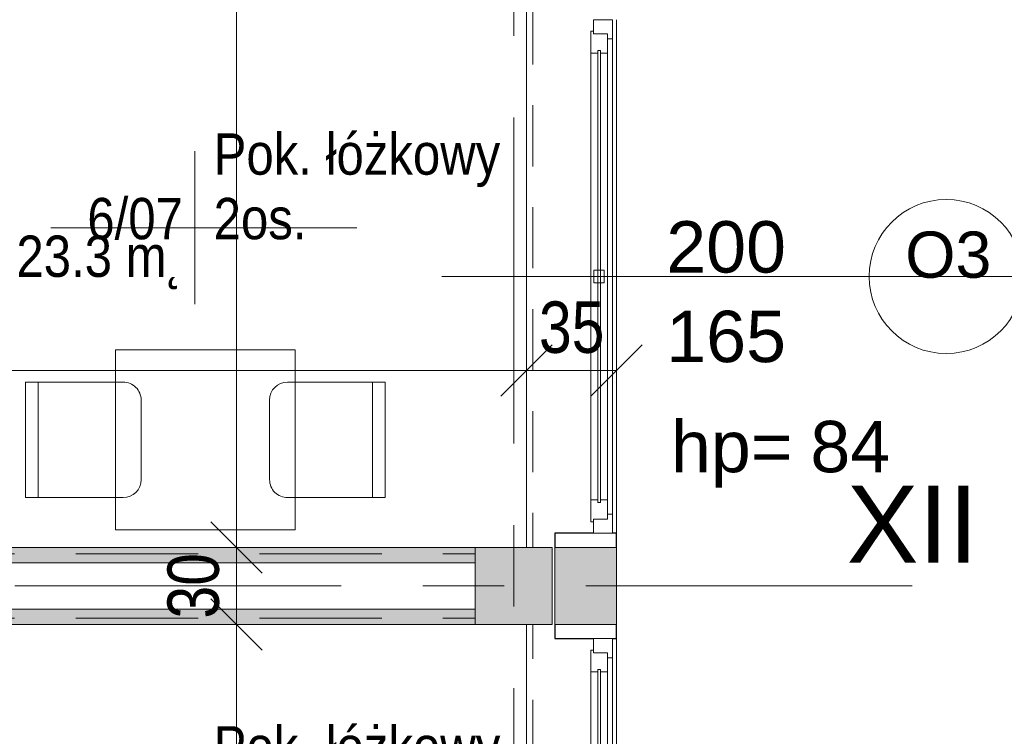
# Model space of a CAD drawing. Header units: centimetres. Extents: x -1631 to 1829, y -257 to 3158.
# Tile 120 of 129: x 995 to 1378, y 1310 to 1589. Entities that reach past the tile are written whole.
import ezdxf

# ---------------------------------------------------------------- set-up
doc = ezdxf.new("R2010")
doc.units = ezdxf.units.CM
for name, pattern in [('Oś', [222.25, 127, -31.75, 31.75, -31.75]), ('Ponad', [39.688, 23.813, -15.875]), ('Ukryte', [71.438, 47.625, -23.813])]:
    doc.linetypes.add(name, pattern=pattern)
for name, color, linetype, lineweight in [('A-ANNO-DIMS', 211, 'Continuous', 13), ('A-ANNO-DIMS-100', 211, 'Continuous', 13), ('A-AREA-IDEN', 2, 'Continuous', 13), ('A-DETL-HDLN', 90, 'Ukryte', 9), ('A-FLOR-OVHD', 1, 'Ponad', 9), ('A-GLAZ', 151, 'Continuous', 13), ('A-GLAZ-IDEN', 152, 'Continuous', 13), ('A-WALL', 113, 'Continuous', 13), ('I-FURN', 30, 'Continuous', 9), ('S-COLS', 52, 'Continuous', 13), ('S-GRID', 1, 'Continuous', 13), ('S-GRID-IDEN', 1, 'Continuous', 13)]:
    doc.layers.add(name, color=color, linetype=linetype, lineweight=lineweight)
doc.layers.add('A-WALL-PATT', color=111, linetype='Continuous', lineweight=13, plot=False)
doc.styles.add('Arial Narrow_5', font='ARIALN.TTF', dxfattribs={"height": 20})
doc.styles.add('Arial_10', font='arial.ttf', dxfattribs={"height": 20})
doc.styles.add('Arial_11', font='arial.ttf', dxfattribs={"width": 0.85, "height": 23})
doc.styles.add('Arial_13', font='arial.ttf', dxfattribs={"height": 0.2})
doc.styles.add('Arial_7', font='arial.ttf', dxfattribs={"height": 30})
doc.styles.add('Arial_8', font='arial.ttf', dxfattribs={"height": 18})
doc.dimstyles.new('Diagonal_1_100__0__wewnętrzne', dxfattribs={"dimscale": 30.48, "dimtxt": 20.468619, "dimasz": 0.656168, "dimexe": 0.164042, "dimexo": 0.0625, "dimgap": 0.032808, "dimtad": 1, "dimdec": 0, "dimdsep": 46, "dimtxsty": 'Arial Narrow_5', "dimblk1": 'OBLIQUE', "dimblk2": 'OBLIQUE', "dimsah": 1, "dimcen": 0.09, "dimazin": 0, "dimtfac": 1, "dimtdec": 4, "dimtix": 1, "dimtmove": 0, "dimatfit": 3, "dimfxl": 0.164042, "dimfxlon": 1, "dimtvp": 1, "dimtolj": 1, "dimtzin": 0, "dimarcsym": 2})

# ---------------------------------------------------------------- blocks, each defined once
blk = doc.blocks.new('M_Concrete-Square-Column - 300 x 300mm-1795931-6_piętro IV __13_80 m_ - stan projektowany')
at = {"layer": 'S-COLS', "lineweight": 9}
blk.add_hatch(color=254, dxfattribs=at).paths.add_polyline_path([(15, -15), (15, 15), (-15, 15), (-15, -15)], flags=0)
for p, q in [((15, 15), (-15, 15)), ((-15, 15), (-15, -15)), ((15, -15), (15, 15)), ((-15, -15), (15, -15))]:
    blk.add_line(p, q, dxfattribs=at)
blk = doc.blocks.new('Blat - Blat-1285996-6_piętro IV __13_80 m_ - stan projektowany')
at = {"layer": 'I-FURN'}
for p, q in [((0, 0), (70, 0)), ((0, -70), (0, 0)), ((70, 0), (70, -70)), ((70, -70), (0, -70))]:
    blk.add_line(p, q, dxfattribs=at)
blk = doc.blocks.new('krzesło - krzesło-1270919-6_piętro IV __13_80 m_ - stan projektowany')
at = {"layer": 'I-FURN'}
for p, q in [((-15.5, 22.5), (15.5, 22.5)), ((-22.5, -22.5), (-22.5, 15.5)), ((22.5, 15.5), (22.5, -22.5)), ((22.5, -17.5), (-22.5, -17.5)), ((22.5, -22.5), (-22.5, -22.5))]:
    blk.add_line(p, q, dxfattribs=at)
for centre, start, end in [((-15.5, 15.5), 90, 180), ((15.5, 15.5), 360, 90)]:
    blk.add_arc(centre, 7, start, end, dxfattribs=at)
blk = doc.blocks.new('krzesło - krzesło-823058-6_piętro IV __13_80 m_ - stan projektowany')
at = {"layer": 'I-FURN'}
for p, q in [((-22.5, 22.5), (-22.5, -15.5)), ((22.5, 22.5), (-22.5, 22.5)), ((22.5, -15.5), (22.5, 22.5)), ((22.5, 17.5), (-22.5, 17.5)), ((-15.5, -22.5), (15.5, -22.5))]:
    blk.add_line(p, q, dxfattribs=at)
for centre, start, end in [((-15.5, -15.5), 180, 270), ((15.5, -15.5), 270, 0)]:
    blk.add_arc(centre, 7, start, end, dxfattribs=at)
blk = doc.blocks.new('Okno - automatyczna etykieta - 200x165 _projektowane_-2617392-6_piętro IV __13_80 m_ - stan projektowany')
at = {"layer": 'A-GLAZ'}
for p, q in [((-92.5, 10.5), (-100, 10.5)), ((-100, 10.5), (-100, 3)), ((-100, 10.5), (100, 10.5)), ((-87, 8.5), (-94.5, 8.5)), ((-94.5, 8.5), (-94.5, 3)), ((-94.5, 3), (-94.5, 8.5)), ((-94.5, 8.5), (-92.5, 8.5)), ((-92.5, 8.5), (-92.5, 10.5)), ((92.5, 10.5), (-92.5, 10.5)), ((-87, 5.75), (-87, 8.5)), ((87, 8.5), (-87, 8.5)), ((94.5, 8.5), (87, 8.5)), ((87, 8.5), (87, 5.75)), ((100, 10.5), (92.5, 10.5)), ((92.5, 10.5), (92.5, 8.5)), ((92.5, 8.5), (94.5, 8.5)), ((94.5, 3), (94.5, 8.5)), ((94.5, 8.5), (94.5, 3)), ((100, 3), (100, 10.5)), ((88, 5.75), (-88, 5.75)), ((-88, 5.75), (-88, 4.75)), ((-88, 4.75), (-88, 5.75)), ((-88, 5.75), (-87, 5.75)), ((-88, 4.75), (88, 4.75)), ((-87, 4.75), (-88, 4.75)), ((-87, 2), (-87, 4.75)), ((2.5, 7.25), (-2.5, 7.25)), ((-2.5, 7.25), (-2.5, 3.25)), ((2.5, 3.25), (2.5, 7.25)), ((87, 5.75), (88, 5.75)), ((87, 4.75), (87, 2)), ((88, 4.75), (87, 4.75)), ((88, 4.75), (88, 5.75)), ((88, 5.75), (88, 4.75)), ((-100, 3), (-94.5, 3)), ((-94.5, 3), (-95.5, 3)), ((-95.5, 3), (-95.5, 2)), ((-95.5, 2), (-87, 2)), ((87, 2), (-87, 2)), ((-2.5, 3.25), (2.5, 3.25)), ((87, 2), (95.5, 2)), ((95.5, 3), (94.5, 3)), ((94.5, 3), (100, 3)), ((95.5, 2), (95.5, 3))]:
    blk.add_line(p, q, dxfattribs=at)
blk = doc.blocks.new('DIMBLOCK124-6_piętro IV __13_80 m_ - stan projektowany')
at = {"layer": 'A-ANNO-DIMS-100', "transparency": 16777216}
for p, q in [((1079.48, 1353.33), (1069.48, 1363.33)), ((1074.48, 1353.33), (1084.48, 1353.33)), ((1079.48, 1353.33), (1074.48, 1353.33)), ((1079.48, 1015.83), (1079.48, 1353.33)), ((1079.48, 1353.33), (1089.48, 1343.33)), ((1079.48, 1015.83), (1069.48, 1025.83)), ((1074.48, 1015.83), (1084.48, 1015.83)), ((1079.48, 1015.83), (1074.48, 1015.83)), ((1079.48, 1015.83), (1089.48, 1005.83))]:
    blk.add_line(p, q, dxfattribs=at)
at = {"layer": 'A-ANNO-DIMS-100', "color": 0, "transparency": 16777216, "insert": (1052.64, 1165.57), "char_height": 20, "width": 45.6158, "attachment_point": 1, "rotation": 90, "line_spacing_factor": 0.974696, "style": 'Arial Narrow_5'}
blk.add_mtext('338', dxfattribs=at)
blk = doc.blocks.new('_Oblique')
at = {"color": 0, "linetype": 'ByBlock', "lineweight": -2}
blk.add_line((-0.5, -0.5), (0.5, 0.5), dxfattribs=at)
blk = doc.blocks.new('DIMBLOCK125-6_piętro IV __13_80 m_ - stan projektowany')
at = {"layer": 'A-ANNO-DIMS-100', "transparency": 16777216}
for p, q in [((1079.48, 1383.33), (1069.48, 1393.33)), ((1074.48, 1383.33), (1084.48, 1383.33)), ((1079.48, 1383.33), (1074.48, 1383.33)), ((1079.48, 1353.33), (1079.48, 1383.33)), ((1079.48, 1383.33), (1089.48, 1373.33)), ((1079.48, 1353.33), (1069.48, 1363.33)), ((1074.48, 1353.33), (1084.48, 1353.33)), ((1079.48, 1353.33), (1074.48, 1353.33)), ((1079.48, 1353.33), (1089.48, 1343.33))]:
    blk.add_line(p, q, dxfattribs=at)
at = {"layer": 'A-ANNO-DIMS-100', "color": 0, "transparency": 16777216, "insert": (1052.64, 1355.65), "char_height": 20, "width": 30.4105, "attachment_point": 1, "rotation": 90, "line_spacing_factor": 0.974696, "style": 'Arial Narrow_5'}
blk.add_mtext('30', dxfattribs=at)
blk = doc.blocks.new('DIMBLOCK126-6_piętro IV __13_80 m_ - stan projektowany')
at = {"layer": 'A-ANNO-DIMS-100', "transparency": 16777216}
for p, q in [((1079.48, 1838.33), (1069.48, 1848.33)), ((1074.48, 1838.33), (1084.48, 1838.33)), ((1079.48, 1838.33), (1074.48, 1838.33)), ((1079.48, 1383.33), (1079.48, 1838.33)), ((1079.48, 1838.33), (1089.48, 1828.33)), ((1079.48, 1383.33), (1069.48, 1393.33)), ((1074.48, 1383.33), (1084.48, 1383.33)), ((1079.48, 1383.33), (1074.48, 1383.33)), ((1079.48, 1383.33), (1089.48, 1373.33))]:
    blk.add_line(p, q, dxfattribs=at)
at = {"layer": 'A-ANNO-DIMS-100', "color": 0, "transparency": 16777216, "insert": (1052.64, 1591.82), "char_height": 20, "width": 45.6158, "attachment_point": 1, "rotation": 90, "line_spacing_factor": 0.974696, "style": 'Arial Narrow_5'}
blk.add_mtext('455', dxfattribs=at)
blk = doc.blocks.new('DIMBLOCK131-6_piętro IV __13_80 m_ - stan projektowany')
at = {"layer": 'A-ANNO-DIMS-100', "transparency": 16777216}
for p, q in [((1192.38, 1452.25), (1202.38, 1462.25)), ((1227.38, 1452.25), (1237.38, 1462.25)), ((1192.38, 1447.25), (1192.38, 1457.25)), ((1227.38, 1447.25), (1227.38, 1457.25)), ((1192.38, 1452.25), (1182.38, 1442.25)), ((1227.38, 1452.25), (1192.38, 1452.25)), ((1192.38, 1452.25), (1192.38, 1447.25)), ((1227.38, 1452.25), (1217.38, 1442.25)), ((1227.38, 1452.25), (1227.38, 1447.25))]:
    blk.add_line(p, q, dxfattribs=at)
at = {"layer": 'A-ANNO-DIMS-100', "color": 0, "transparency": 16777216, "insert": (1197.21, 1479.1), "char_height": 20, "width": 30.4105, "attachment_point": 1, "line_spacing_factor": 0.974696, "style": 'Arial Narrow_5'}
blk.add_mtext('35', dxfattribs=at)
blk = doc.blocks.new('DIMBLOCK132-6_piętro IV __13_80 m_ - stan projektowany')
at = {"layer": 'A-ANNO-DIMS-100', "transparency": 16777216}
for p, q in [((542.38, 1452.25), (552.38, 1462.25)), ((1192.38, 1452.25), (1202.38, 1462.25)), ((542.38, 1447.25), (542.38, 1457.25)), ((1192.38, 1447.25), (1192.38, 1457.25)), ((542.38, 1452.25), (532.38, 1442.25)), ((1192.38, 1452.25), (542.38, 1452.25)), ((542.38, 1452.25), (542.38, 1447.25)), ((1192.38, 1452.25), (1182.38, 1442.25)), ((1192.38, 1452.25), (1192.38, 1447.25))]:
    blk.add_line(p, q, dxfattribs=at)
at = {"layer": 'A-ANNO-DIMS-100', "color": 0, "transparency": 16777216, "insert": (848.37, 1479.1), "char_height": 20, "width": 45.6158, "attachment_point": 1, "line_spacing_factor": 0.974696, "style": 'Arial Narrow_5'}
blk.add_mtext('650', dxfattribs=at)
blk = doc.blocks.new('METKA_POMIESZCZENIA2 - Rozbudowana - bez ramki-2396678-6_piętro IV __13_80 m_ - stan projektowany')
at = {"layer": 'A-AREA-IDEN'}
for p, q in [((0, 0.425), (0, 0)), ((0.0976, 0), (-0.8, 0)), ((-0.8, 0), (0.9, 0)), ((0, 0), (0, -0.425))]:
    blk.add_line(p, q, dxfattribs=at)
blk = doc.blocks.new('Okno_PG_typ 100 - metka _wys_parapetu-2491532-6_piętro IV __13_80 m_ - stan projektowany')
at = {"layer": 'A-GLAZ-IDEN'}
blk.add_line((0, -1.8946), (0, 0.3677), dxfattribs=at)
blk.add_circle((0, 0.0677), 0.3, dxfattribs=at)
at = {"layer": 'A-GLAZ-IDEN', "insert": (0.5622, -1.0037), "char_height": 0.2, "width": 0.4949, "attachment_point": 1, "rotation": 90, "line_spacing_factor": 0.936439, "style": 'Arial_13'}
blk.add_mtext('\\pxt6.35,12.7,19.05,25.4,31.75,38.1,44.45,50.8,57.15,63.5,69.85,76.2,82.55,88.9,95.25,101.6,107.95,114.3,120.65,127,133.35,139.7,146.05,152.4,158.75,165.1,171.45,177.8,184.15,190.5,196.85,203.2;{hp=}', dxfattribs=at)

msp = doc.modelspace()

# ---------------------------------------------------------------- hatches: boundary and pattern name
at = {"layer": 'A-WALL-PATT'}
h = msp.add_hatch(color=9, dxfattribs=at)
h.paths.add_polyline_path([(1203.38, 393.33), (1227.38, 393.33), (1227.38, 423.33), (1203.38, 423.33), (1203.38, 419.08)], flags=0)
h.paths.add_polyline_path([(1203.38, 633.33), (1227.38, 633.33), (1227.38, 663.33), (1203.38, 663.33)], flags=0)
h.paths.add_polyline_path([(1227.38, 873.33), (1227.38, 903.33), (1203.38, 903.33), (1203.38, 873.33)], flags=0)
h.paths.add_polyline_path([(1203.38, 1113.33), (1227.38, 1113.33), (1227.38, 1143.33), (1203.38, 1143.33)], flags=0)
h.paths.add_polyline_path([(1227.38, 1353.33), (1227.38, 1383.33), (1203.38, 1383.33), (1203.38, 1353.33)], flags=0)
h.paths.add_polyline_path([(1227.38, 1593.33), (1227.38, 1623.33), (1203.38, 1623.33), (1203.38, 1593.33)], flags=0)
h.paths.add_polyline_path([(1227.38, 1833.33), (1227.38, 1863.33), (1203.38, 1863.33), (1203.38, 1833.33)], flags=0)
h.paths.add_polyline_path([(1227.38, 2073.33), (1227.38, 2103.33), (1203.38, 2103.33), (1203.38, 2073.33)], flags=0)
h.paths.add_polyline_path([(1203.38, 2313.33), (1227.38, 2313.33), (1227.38, 2343.33), (1203.38, 2343.33)], flags=0)
h.paths.add_polyline_path([(1227.38, 2553.33), (1227.38, 2583.33), (1203.38, 2583.33), (1203.38, 2553.33)], flags=0)
h.paths.add_polyline_path([(1227.38, 2793.33), (1227.38, 2824.33), (1203.38, 2824.33), (1203.38, 2793.33)], flags=0)
for points in [[(1172.38, 1377.33), (1172.38, 1383.33), (775.38, 1383.33), (775.38, 1377.33), (1100.2, 1377.33)], [(1172.38, 1353.33), (1172.38, 1359.33), (775.38, 1359.33), (775.38, 1353.33), (1100.2, 1353.33)]]:
    msp.add_hatch(color=9, dxfattribs=at).paths.add_polyline_path(points, flags=0)

# ---------------------------------------------------------------- linework, layer by layer
at = {"layer": 'A-DETL-HDLN'}
for p, q in [((-1197.62, 1380.83), (1172.38, 1380.83)), ((-1197.62, 1355.83), (1172.38, 1355.83))]:
    msp.add_line(p, q, dxfattribs=at)
at = {"layer": 'A-FLOR-OVHD'}
for p, q in [((1194.88, 1833.33), (1194.88, 1383.33)), ((1194.88, 903.33), (1194.88, 1353.33))]:
    msp.add_line(p, q, dxfattribs=at)
at = {"layer": 'A-WALL', "lineweight": 9}
for p, q in [((1192.38, 1383.33), (1192.38, 1833.33)), ((1227.38, 1588.83), (1227.38, 1388.83)), ((1172.38, 1383.33), (763.38, 1383.33)), ((1203.38, 1383.33), (1203.38, 1353.33)), ((1227.38, 1353.33), (1227.38, 1383.33)), ((775.38, 1377.33), (1172.38, 1377.33)), ((1172.38, 1359.33), (775.38, 1359.33)), ((763.38, 1353.33), (1172.38, 1353.33)), ((1192.38, 1015.83), (1192.38, 1353.33)), ((1227.38, 1347.83), (1227.38, 1147.83))]:
    msp.add_line(p, q, dxfattribs=at)
at = {"layer": 'A-WALL', "color": 7, "lineweight": 25}
for p, q in [((1218.38, 1388.83), (1203.38, 1388.83)), ((1203.38, 1388.83), (1203.38, 1383.33)), ((1227.38, 1388.83), (1225.88, 1388.83)), ((1227.38, 1383.33), (1227.38, 1388.83)), ((1203.38, 1353.33), (1203.38, 1347.83)), ((1227.38, 1347.83), (1227.38, 1353.33)), ((1203.38, 1347.83), (1218.38, 1347.83)), ((1225.88, 1347.83), (1227.38, 1347.83))]:
    msp.add_line(p, q, dxfattribs=at)
at = {"layer": 'A-WALL'}
for p, q in [((1227.38, 1383.33), (1203.38, 1383.33)), ((1203.38, 1353.33), (1227.38, 1353.33))]:
    msp.add_line(p, q, dxfattribs=at)
at = {"layer": 'S-GRID', "linetype": 'Oś'}
for p, q in [((1187.38, 2884.27), (1187.38, 27.13)), ((1342.46, 1368.33), (-1368.76, 1368.33))]:
    msp.add_line(p, q, dxfattribs=at)

# ---------------------------------------------------------------- block references
at = {"layer": 'A-AREA-IDEN', "xscale": 69.99999999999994, "yscale": 69.99999999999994, "zscale": 69.99999999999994}
msp.add_blockref('METKA_POMIESZCZENIA2 - Rozbudowana - bez ramki-2396678-6_piętro IV __13_80 m_ - stan projektowany', (1063.31, 1507.84), dxfattribs=at)
at = {"layer": 'A-GLAZ', "rotation": 269.9999999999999}
for p in [(1215.38, 1488.83), (1215.38, 1247.83)]:
    msp.add_blockref('Okno - automatyczna etykieta - 200x165 _projektowane_-2617392-6_piętro IV __13_80 m_ - stan projektowany', p, dxfattribs=at)
at = {"layer": 'A-GLAZ-IDEN', "xscale": 99.99999999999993, "yscale": 99.99999999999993, "zscale": 99.99999999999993, "rotation": 270.0000000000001}
msp.add_blockref('Okno_PG_typ 100 - metka _wys_parapetu-2491532-6_piętro IV __13_80 m_ - stan projektowany', (1348.94, 1488.83), dxfattribs=at)
at = {"layer": 'I-FURN'}
for name, p, rotation in [('Blat - Blat-1285996-6_piętro IV __13_80 m_ - stan projektowany', (1102.38, 1460.22), 270.0000000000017), ('krzesło - krzesło-1270919-6_piętro IV __13_80 m_ - stan projektowany', (1019.88, 1425.22), 270.0000000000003), ('krzesło - krzesło-823058-6_piętro IV __13_80 m_ - stan projektowany', (1114.88, 1425.22), 270.0000000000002)]:
    msp.add_blockref(name, p, dxfattribs=dict(at, rotation=rotation))
at = {"layer": 'S-COLS', "lineweight": 9}
msp.add_blockref('M_Concrete-Square-Column - 300 x 300mm-1795931-6_piętro IV __13_80 m_ - stan projektowany', (1187.38, 1368.33), dxfattribs=at)

# ---------------------------------------------------------------- texts
at = {"layer": 'A-AREA-IDEN', "char_height": 16.1, "line_spacing_factor": 0.936439, "style": 'Arial_11'}
for s, insert, width, attachment_point in [('\\pt84.99995,169.9999,255.00008,340.00003,424.99998,509.99993,595.00011,680.00006,765.00001,849.99996,934.99991,1020.00009,1105.00004,1189.99999,1274.99994,1359.99989,1445.00007,1530.00002,1614.99997,1699.99992,1785.0001,1870.00005,1955,2039.99995,2124.9999,2210.00008,2295.00003,2379.99998,2464.99993,2550.00011,2635.00006,2720.00001;Pok. łóżkowy\\P2os.', (1070.61, 1503.1), 109.837, 7), ('\\pxqr,t3.69565,7.3913,11.08696,14.78261,18.47826,22.17391,25.86957,29.56522,33.26087,36.95652,40.65217,44.34783,48.04348,51.73913,55.43478,59.13043,62.82609,66.52174,70.21739,73.91304,77.6087,81.30435,85,88.69565,92.3913,96.08696,99.78261,103.47826,107.17391,110.86957,114.56522,118.26087;{6/07}', (1058.65, 1503.1), 37.009, 9), ('\\pt84.99995,169.9999,255.00008,340.00003,424.99998,509.99993,595.00011,680.00006,765.00001,849.99996,934.99991,1020.00009,1105.00004,1189.99999,1274.99994,1359.99989,1445.00007,1530.00002,1614.99997,1699.99992,1785.0001,1870.00005,1955,2039.99995,2124.9999,2210.00008,2295.00003,2379.99998,2464.99993,2550.00011,2635.00006,2720.00001;23.3 m˛', (1058.65, 1504.77), 64.141, 3), ('\\pt84.99995,169.9999,255.00008,340.00003,424.99998,509.99993,595.00011,680.00006,765.00001,849.99996,934.99991,1020.00009,1105.00004,1189.99999,1274.99994,1359.99989,1445.00007,1530.00002,1614.99997,1699.99992,1785.0001,1870.00005,1955,2039.99995,2124.9999,2210.00008,2295.00003,2379.99998,2464.99993,2550.00011,2635.00006,2720.00001;Pok. łóżkowy\\P1os.', (1070.61, 1272.25), 109.837, 7)]:
    msp.add_mtext(s, dxfattribs=dict(at, insert=insert, width=width, attachment_point=attachment_point))
at = {"layer": 'A-GLAZ-IDEN', "line_spacing_factor": 0.936439}
for s, insert, char_height, width, attachment_point, style in [('\\pxqc,t6.35,12.7,19.05,25.4,31.75,38.1,44.45,50.8,57.15,63.5,69.85,76.2,82.55,88.9,95.25,101.6,107.95,114.3,120.65,127,133.35,139.7,146.05,152.4,158.75,165.1,171.45,177.8,184.15,190.5,196.85,203.2;{200}', (1270.05, 1500.22), 20, 48.3, 5, 'Arial_10'), ('\\pxqc,t7.05556,14.11111,21.16667,28.22222,35.27778,42.33333,49.38889,56.44444,63.5,70.55556,77.61111,84.66667,91.72222,98.77778,105.83333,112.88889,119.94444,127,134.05556,141.11111,148.16667,155.22222,162.27778,169.33333,176.38889,183.44444,190.5,197.55556,204.61111,211.66667,218.72222,225.77778;{O3}', (1356.52, 1497.21), 18, 33.7, 5, 'Arial_8'), ('\\pxqc,t6.35,12.7,19.05,25.4,31.75,38.1,44.45,50.8,57.15,63.5,69.85,76.2,82.55,88.9,95.25,101.6,107.95,114.3,120.65,127,133.35,139.7,146.05,152.4,158.75,165.1,171.45,177.8,184.15,190.5,196.85,203.2;{165}', (1270.05, 1465.34), 20, 48.3, 5, 'Arial_10'), ('\\pxt6.35,12.7,19.05,25.4,31.75,38.1,44.45,50.8,57.15,63.5,69.85,76.2,82.55,88.9,95.25,101.6,107.95,114.3,120.65,127,133.35,139.7,146.05,152.4,158.75,165.1,171.45,177.8,184.15,190.5,196.85,203.2;{84}', (1302.84, 1432.6), 20, 32.4, 1, 'Arial_10')]:
    msp.add_mtext(s, dxfattribs=dict(at, insert=insert, char_height=char_height, width=width, attachment_point=attachment_point, style=style))
at = {"layer": 'S-GRID-IDEN', "insert": (1342.59, 1392.39), "char_height": 30, "width": 51.6, "attachment_point": 5, "line_spacing_factor": 0.936439, "style": 'Arial_7'}
msp.add_mtext('\\pxqc,t4.23333,8.46667,12.7,16.93333,21.16667,25.4,29.63333,33.86667,38.1,42.33333,46.56667,50.8,55.03333,59.26667,63.5,67.73333,71.96667,76.2,80.43333,84.66667,88.9,93.13333,97.36667,101.6,105.83333,110.06667,114.3,118.53333,122.76667,127,131.23333,135.46667;{XII}', dxfattribs=at)

# ---------------------------------------------------------------- dimensions: what is measured, and where the dimension line sits
at = {"layer": 'A-ANNO-DIMS'}
for base, p1, p2, override, picture, middle in [((1079.48, 1838.33), (1074.48, 1383.33), (1074.48, 1838.33), {"dimpost": '<>', "dimfxl": 455}, 'DIMBLOCK126-6_piętro IV __13_80 m_ - stan projektowany', (1068.31, 1610.83)), ((1079.48, 1383.33), (1074.48, 1353.33), (1074.48, 1383.33), {"dimpost": '<>', "dimfxl": 30}, 'DIMBLOCK125-6_piętro IV __13_80 m_ - stan projektowany', (1068.27, 1368.33)), ((1079.48404441, 1353.32555458), (1074.48404441, 1015.82555458), (1074.48404441, 1353.32555458), {"dimpost": '<>', "dimfxl": 337.5}, 'DIMBLOCK124-6_piętro IV __13_80 m_ - stan projektowany', (1068.2725846, 1184.57555458))]:
    dim = msp.add_linear_dim(base=base, p1=p1, p2=p2, angle=90, dimstyle='Diagonal_1_100__0__wewnętrzne', override=override, dxfattribs=at)
    dim.commit()
    dim.dimension.update_dxf_attribs({"geometry": picture, "text_midpoint": middle})
for base, p1, p2, override, picture, middle in [((542.38, 1452.25), (1192.38, 1447.25), (542.38, 1447.25), {"dimpost": '<>', "dimfxl": 650}, 'DIMBLOCK132-6_piętro IV __13_80 m_ - stan projektowany', (867.38, 1463.46)), ((1192.38, 1452.25), (1227.38, 1447.25), (1192.38, 1447.25), {"dimpost": '<>', "dimfxl": 35}, 'DIMBLOCK131-6_piętro IV __13_80 m_ - stan projektowany', (1209.88, 1463.46))]:
    dim = msp.add_linear_dim(base=base, p1=p1, p2=p2, dimstyle='Diagonal_1_100__0__wewnętrzne', override=override, dxfattribs=at)
    dim.commit()
    dim.dimension.update_dxf_attribs({"geometry": picture, "text_midpoint": middle})

doc.saveas('drawing.dxf')
